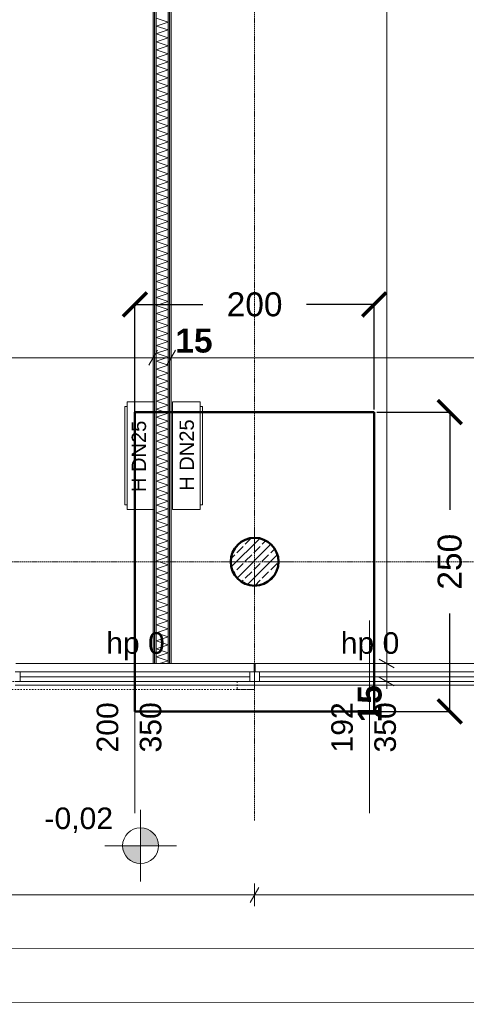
# Model space of a CAD drawing. Extents: x -7314 to 11761, y 144 to 9383.
# Tile 147 of 193: x 6433 to 6806, y 5717 to 6540. Entities that reach past the tile are written whole.
import ezdxf
from ezdxf.xclip import XClip

# ---------------------------------------------------------------- set-up
doc = ezdxf.new("R2010")
doc.units = 0
doc.header["$MEASUREMENT"] = 0
doc.header["$XCLIPFRAME"] = 0
for name, pattern in [('Krawędzie ukryte', [68, 48, -20]), ('Przerywana', [96, 48, -48]), ('Przerywana gęsta', [36, 24, -12]), ('Wipeout_Contour', [20000, 0, -20000])]:
    doc.linetypes.add(name, pattern=pattern)
for name, color, linetype in [('FORMA - Arch 01 - 220-A Ściany', 7, 'Continuous'), ('FORMA - Arch 01 - 299-A Wymiary Opisy wewnetrzne', 7, 'Continuous'), ('FORMA - Arch 01 - 410-K Osie', 7, 'Continuous'), ('FORMA - Arch 01 - 440-K Słupy', 7, 'Continuous'), ('FORMA - Arch 04 - Wymiary i opisy ppoż', 7, 'Continuous'), ('FORMA - Arch 04 - Wymiary ogólne', 7, 'Continuous')]:
    doc.layers.add(name, color=color, linetype=linetype)
doc.styles.add('STYL_AUTOMATYCZNY_2', font='arial.ttf')
doc.styles.add('STYL_AUTOMATYCZNY_8', font='arial.ttf')
doc.styles.add('STYL_AUTOMATYCZNY_9', font='arial.ttf')
doc.dimstyles.get("Standard").update_dxf_attribs({"dimtxt": 0.18, "dimasz": 0.18, "dimexe": 0.18, "dimexo": 0.0625, "dimgap": 0.09, "dimtad": 0, "dimtih": 1, "dimtoh": 1, "dimdec": 4, "dimzin": 0, "dimdsep": 46, "dimtxsty": 'Standard', "dimcen": 0.09, "dimadec": 0, "dimazin": 0, "dimtfac": 1, "dimtdec": 4, "dimtofl": 0, "dimtmove": 0, "dimatfit": 3, "dimfxl": 1, "dimtolj": 1, "dimtzin": 0, "dimarcsym": 0})
pattern_1 = [(0, (4185.3, -5972.398), (0, 17.320508), [0, -10]), (0, (4190.3, -5963.738), (0, 17.320508), [0, -10])]
pattern_2 = [(0, (4185.3, -5972.398), (0, 7.5), [0, -7.5])]

# ---------------------------------------------------------------- blocks, each defined once
blk = doc.blocks.new('*X223')
at = {"layer": 'FORMA - Arch 01 - 220-A Ściany', "color": 7, "linetype": 'Continuous', "lineweight": 5, "ltscale": 0.025}
for p, q in [((6556.73, 6537.6), (6546.73, 6540.94)), ((6546.73, 6534.27), (6556.73, 6537.6)), ((6556.73, 6530.94), (6546.73, 6534.27)), ((6546.73, 6527.6), (6556.73, 6530.94)), ((6556.73, 6524.27), (6546.73, 6527.6)), ((6546.73, 6520.94), (6556.73, 6524.27)), ((6556.73, 6517.6), (6546.73, 6520.94)), ((6546.73, 6514.27), (6556.73, 6517.6)), ((6556.73, 6510.94), (6546.73, 6514.27)), ((6546.73, 6507.6), (6556.73, 6510.94)), ((6556.73, 6504.27), (6546.73, 6507.6)), ((6546.73, 6500.94), (6556.73, 6504.27)), ((6556.73, 6497.6), (6546.73, 6500.94)), ((6546.73, 6494.27), (6556.73, 6497.6)), ((6556.73, 6490.94), (6546.73, 6494.27)), ((6546.73, 6487.6), (6556.73, 6490.94)), ((6556.73, 6484.27), (6546.73, 6487.6)), ((6546.73, 6480.94), (6556.73, 6484.27)), ((6556.73, 6477.6), (6546.73, 6480.94)), ((6546.73, 6474.27), (6556.73, 6477.6)), ((6556.73, 6470.94), (6546.73, 6474.27)), ((6546.73, 6467.6), (6556.73, 6470.94)), ((6556.73, 6464.27), (6546.73, 6467.6)), ((6546.73, 6460.94), (6556.73, 6464.27)), ((6556.73, 6457.6), (6546.73, 6460.94)), ((6546.73, 6454.27), (6556.73, 6457.6)), ((6556.73, 6450.94), (6546.73, 6454.27)), ((6546.73, 6447.6), (6556.73, 6450.94)), ((6556.73, 6444.27), (6546.73, 6447.6)), ((6546.73, 6440.94), (6556.73, 6444.27)), ((6556.73, 6437.6), (6546.73, 6440.94)), ((6546.73, 6434.27), (6556.73, 6437.6)), ((6556.73, 6430.94), (6546.73, 6434.27)), ((6546.73, 6427.6), (6556.73, 6430.94)), ((6556.73, 6424.27), (6546.73, 6427.6)), ((6546.73, 6420.94), (6556.73, 6424.27)), ((6556.73, 6417.6), (6546.73, 6420.94)), ((6546.73, 6414.27), (6556.73, 6417.6)), ((6556.73, 6410.94), (6546.73, 6414.27)), ((6546.73, 6407.6), (6556.73, 6410.94)), ((6556.73, 6404.27), (6546.73, 6407.6)), ((6546.73, 6400.94), (6556.73, 6404.27)), ((6556.73, 6397.6), (6546.73, 6400.94)), ((6546.73, 6394.27), (6556.73, 6397.6)), ((6556.73, 6390.94), (6546.73, 6394.27)), ((6546.73, 6387.6), (6556.73, 6390.94)), ((6556.73, 6384.27), (6546.73, 6387.6)), ((6546.73, 6380.94), (6556.73, 6384.27)), ((6556.73, 6377.6), (6546.73, 6380.94)), ((6546.73, 6374.27), (6556.73, 6377.6)), ((6556.73, 6370.94), (6546.73, 6374.27)), ((6546.73, 6367.6), (6556.73, 6370.94)), ((6556.73, 6364.27), (6546.73, 6367.6)), ((6546.73, 6360.94), (6556.73, 6364.27)), ((6556.73, 6357.6), (6546.73, 6360.94)), ((6546.73, 6354.27), (6556.73, 6357.6)), ((6556.73, 6350.94), (6546.73, 6354.27)), ((6546.73, 6347.6), (6556.73, 6350.94)), ((6556.73, 6344.27), (6546.73, 6347.6)), ((6546.73, 6340.94), (6556.73, 6344.27)), ((6556.73, 6337.6), (6546.73, 6340.94)), ((6546.73, 6334.27), (6556.73, 6337.6)), ((6556.73, 6330.94), (6546.73, 6334.27)), ((6546.73, 6327.6), (6556.73, 6330.94)), ((6556.73, 6324.27), (6546.73, 6327.6)), ((6546.73, 6320.94), (6556.73, 6324.27)), ((6556.73, 6317.6), (6546.73, 6320.94)), ((6546.73, 6314.27), (6556.73, 6317.6)), ((6556.73, 6310.94), (6546.73, 6314.27)), ((6546.73, 6307.6), (6556.73, 6310.94)), ((6556.73, 6304.27), (6546.73, 6307.6)), ((6546.73, 6300.94), (6556.73, 6304.27)), ((6556.73, 6297.6), (6546.73, 6300.94)), ((6546.73, 6294.27), (6556.73, 6297.6)), ((6556.73, 6290.94), (6546.73, 6294.27)), ((6546.73, 6287.6), (6556.73, 6290.94)), ((6556.73, 6284.27), (6546.73, 6287.6)), ((6546.73, 6280.94), (6556.73, 6284.27)), ((6556.73, 6277.6), (6546.73, 6280.94)), ((6546.73, 6274.27), (6556.73, 6277.6)), ((6556.73, 6270.94), (6546.73, 6274.27)), ((6546.73, 6267.6), (6556.73, 6270.94)), ((6556.73, 6264.27), (6546.73, 6267.6)), ((6546.73, 6260.94), (6556.73, 6264.27)), ((6556.73, 6257.6), (6546.73, 6260.94)), ((6546.73, 6254.27), (6556.73, 6257.6)), ((6556.73, 6250.94), (6546.73, 6254.27)), ((6546.73, 6247.6), (6556.73, 6250.94)), ((6556.73, 6244.27), (6546.73, 6247.6)), ((6546.73, 6240.94), (6556.73, 6244.27)), ((6556.73, 6237.6), (6546.73, 6240.94)), ((6546.73, 6234.27), (6556.73, 6237.6)), ((6556.73, 6230.94), (6546.73, 6234.27)), ((6546.73, 6227.6), (6556.73, 6230.94)), ((6556.73, 6224.27), (6546.73, 6227.6)), ((6546.73, 6220.94), (6556.73, 6224.27)), ((6556.73, 6217.6), (6546.73, 6220.94)), ((6546.73, 6214.27), (6556.73, 6217.6)), ((6556.73, 6210.94), (6546.73, 6214.27)), ((6546.73, 6207.6), (6556.73, 6210.94)), ((6556.73, 6204.27), (6546.73, 6207.6)), ((6546.73, 6200.94), (6556.73, 6204.27)), ((6556.73, 6197.6), (6546.73, 6200.94)), ((6546.73, 6194.27), (6556.73, 6197.6)), ((6556.73, 6190.94), (6546.73, 6194.27)), ((6546.73, 6187.6), (6556.73, 6190.94)), ((6556.73, 6184.27), (6546.73, 6187.6)), ((6546.73, 6180.94), (6556.73, 6184.27)), ((6556.73, 6177.6), (6546.73, 6180.94)), ((6546.73, 6174.27), (6556.73, 6177.6)), ((6556.73, 6170.94), (6546.73, 6174.27)), ((6546.73, 6167.6), (6556.73, 6170.94)), ((6556.73, 6164.27), (6546.73, 6167.6)), ((6546.73, 6160.94), (6556.73, 6164.27)), ((6556.73, 6157.6), (6546.73, 6160.94)), ((6546.73, 6154.27), (6556.73, 6157.6)), ((6556.73, 6150.94), (6546.73, 6154.27)), ((6546.73, 6147.6), (6556.73, 6150.94)), ((6556.73, 6144.27), (6546.73, 6147.6)), ((6546.73, 6140.94), (6556.73, 6144.27)), ((6556.73, 6137.6), (6546.73, 6140.94)), ((6546.73, 6134.27), (6556.73, 6137.6)), ((6556.73, 6130.94), (6546.73, 6134.27)), ((6546.73, 6127.6), (6556.73, 6130.94)), ((6556.73, 6124.27), (6546.73, 6127.6)), ((6546.73, 6120.94), (6556.73, 6124.27)), ((6556.73, 6117.6), (6546.73, 6120.94)), ((6546.73, 6114.27), (6556.73, 6117.6)), ((6556.73, 6110.94), (6546.73, 6114.27)), ((6546.73, 6107.6), (6556.73, 6110.94)), ((6556.73, 6104.27), (6546.73, 6107.6)), ((6546.73, 6100.94), (6556.73, 6104.27)), ((6556.73, 6097.6), (6546.73, 6100.94)), ((6546.73, 6094.27), (6556.73, 6097.6)), ((6556.73, 6090.94), (6546.73, 6094.27)), ((6546.73, 6087.6), (6556.73, 6090.94)), ((6556.73, 6084.27), (6546.73, 6087.6)), ((6546.73, 6080.94), (6556.73, 6084.27)), ((6556.73, 6077.6), (6546.73, 6080.94)), ((6546.73, 6074.27), (6556.73, 6077.6)), ((6556.73, 6070.94), (6546.73, 6074.27)), ((6546.73, 6067.6), (6556.73, 6070.94)), ((6556.73, 6064.27), (6546.73, 6067.6)), ((6546.73, 6060.94), (6556.73, 6064.27)), ((6556.73, 6057.6), (6546.73, 6060.94)), ((6546.73, 6054.27), (6556.73, 6057.6)), ((6556.73, 6050.94), (6546.73, 6054.27)), ((6546.73, 6047.6), (6556.73, 6050.94)), ((6556.73, 6044.27), (6546.73, 6047.6)), ((6546.73, 6040.94), (6556.73, 6044.27)), ((6556.73, 6037.6), (6546.73, 6040.94)), ((6546.73, 6034.27), (6556.73, 6037.6)), ((6556.73, 6030.94), (6546.73, 6034.27)), ((6546.73, 6027.6), (6556.73, 6030.94)), ((6556.73, 6024.27), (6546.73, 6027.6)), ((6546.73, 6020.94), (6556.73, 6024.27)), ((6556.73, 6017.6), (6546.73, 6020.94)), ((6546.73, 6014.27), (6556.73, 6017.6)), ((6556.73, 6010.94), (6546.73, 6014.27)), ((6546.73, 6007.6), (6556.73, 6010.94)), ((6556.73, 6004.27), (6546.73, 6007.6)), ((6549.61, 6001.9), (6556.73, 6004.27))]:
    blk.add_line(p, q, dxfattribs=at)
blk = doc.blocks.new('Rysunek_1_1', base_point=(4185.3, -5972.4))
at = {"layer": 'FORMA - Arch 01 - 299-A Wymiary Opisy wewnetrzne', "linetype": 'Continuous', "lineweight": 5}
for points in [[(6533.77, 5849.76), (6548.77, 5849.76), (6547.63, 5855.51), (6544.38, 5860.37), (6539.51, 5863.62), (6533.77, 5864.76)], [(6533.77, 5849.76), (6518.77, 5849.76), (6519.92, 5844.02), (6523.17, 5839.16), (6528.03, 5835.91), (6533.77, 5834.76)]]:
    blk.add_hatch(color=7, dxfattribs=at).paths.add_polyline_path(points)
at = {"layer": 'FORMA - Arch 01 - 440-K Słupy', "linetype": 'Continuous', "lineweight": 5}
h = blk.add_hatch(dxfattribs=at)
h.set_pattern_fill('beton_zbrojony_gęsty_0001', style=0, pattern_type=2)
h.set_pattern_definition([(45, (4185.3, -5972.398), (-7.071068, 7.071068), []), (45, (4181.764, -5968.863), (-7.071068, 7.071068), [7.5, -2.5])])
h.paths.add_polyline_path([(6649.04, 6086.9, 0.414214), (6629.04, 6106.9, 0.414214), (6609.04, 6086.9, 0.414214), (6629.04, 6066.9, 0.414214)])
at = {"color": 7, "linetype": 'Przerywana gęsta', "lineweight": 13, "ltscale": 0.025}
blk.add_line((6429.04, 5986.9), (6629.04, 5986.9), dxfattribs=at)
at = {"color": 7, "linetype": 'Continuous', "lineweight": 13, "ltscale": 0.025}
for p, q in [((6629.04, 5983.9), (6629.04, 5986.9)), ((6429.04, 5983.9), (6629.04, 5983.9))]:
    blk.add_line(p, q, dxfattribs=at)
at = {"color": 7, "linetype": 'Przerywana', "lineweight": 13, "ltscale": 0.025, "flags": 128}
for points in [[(6027.82, 5980.34), (6629.04, 5980.34), (6629.04, 5986.9), (6027.82, 5986.9)], [(6614.38, 5986.9), (6614.38, 5980.34), (6629.04, 5980.34), (6629.04, 5986.9)]]:
    blk.add_lwpolyline(points, close=True, dxfattribs=at)
at = {"layer": 'FORMA - Arch 01 - 299-A Wymiary Opisy wewnetrzne', "color": 7, "linetype": 'Continuous', "lineweight": 5, "ltscale": 0.025}
for p, q in [((6533.77, 5819.76), (6533.77, 5879.77)), ((6503.77, 5849.76), (6563.77, 5849.76))]:
    blk.add_line(p, q, dxfattribs=at)
blk.add_circle((6533.77, 5849.76), 15, dxfattribs=at)
at = {"layer": 'FORMA - Arch 01 - 410-K Osie', "color": 7, "linetype": 'Krawędzie ukryte', "lineweight": 13, "ltscale": 0.025}
blk.add_line((6629.04, 5890.7), (6629.04, 5870.77), dxfattribs=at)
at = {"layer": 'FORMA - Arch 01 - 440-K Słupy', "color": 1, "linetype": 'Continuous', "lineweight": 13, "ltscale": 0.025}
for p, q in [((6629.04, 6094.9), (6629.04, 6114.9)), ((6621.04, 6086.9), (6601.04, 6086.9)), ((6637.04, 6086.9), (6657.04, 6086.9)), ((6629.04, 6078.9), (6629.04, 6058.9))]:
    blk.add_line(p, q, dxfattribs=at)
at = {"layer": 'FORMA - Arch 01 - 440-K Słupy', "color": 7, "linetype": 'Continuous', "lineweight": 25, "ltscale": 0.025, "flags": 128}
blk.add_lwpolyline([(6649.04, 6086.9, -0.414214), (6629.04, 6066.9, -0.414214), (6609.04, 6086.9, -0.414214), (6629.04, 6106.9, -0.414214)], format="xyb", close=True, dxfattribs=at)
at = {"layer": 'FORMA - Arch 01 - 440-K Słupy', "color": 1, "linetype": 'Continuous', "lineweight": 13, "ltscale": 0.025}
blk.add_point((6629.04, 6086.9), dxfattribs=at)
at = {"layer": 'FORMA - Arch 04 - Wymiary i opisy ppoż', "color": 1, "linetype": 'Continuous', "lineweight": 13, "ltscale": 0.025}
for p, q in [((6520.5, 6134.41), (6520.5, 6216.41)), ((6520.5, 6216.41), (6522.5, 6216.41)), ((6522.5, 6130.41), (6522.5, 6220.41)), ((6522.5, 6216.41), (6522.5, 6134.41)), ((6583.5, 6130.41), (6583.5, 6220.41)), ((6585.5, 6216.41), (6583.5, 6216.41)), ((6583.5, 6216.41), (6583.5, 6134.41)), ((6585.5, 6134.41), (6585.5, 6216.41)), ((6522.5, 6134.41), (6520.5, 6134.41)), ((6583.5, 6134.41), (6585.5, 6134.41))]:
    blk.add_line(p, q, dxfattribs=at)
at = {"layer": 'FORMA - Arch 04 - Wymiary ogólne', "color": 154, "linetype": 'Continuous', "lineweight": 13, "ltscale": 0.025}
for p, q in [((6739.43, 6001.9), (6739.43, 8756.9)), ((6748.81, 6001.9), (6730.06, 6001.9)), ((6632.59, 5814.96), (6625.37, 5802.46)), ((6628.97, 5799.33), (6628.98, 5818.08)), ((6029, 5809.04), (6628.98, 5808.71)), ((6628.98, 5808.71), (7228.99, 5808.38)), ((3415.92, 5765.49), (8528.92, 5762.65)), ((3415.89, 5720.49), (9134.09, 5717.32))]:
    blk.add_line(p, q, dxfattribs=at)
at = {"color": 7, "linetype": 'Continuous', "lineweight": 13, "insert": (6701.02, 6004.57), "char_height": 18, "attachment_point": 7, "style": 'STYL_AUTOMATYCZNY_2'}
blk.add_mtext('\\A1;{\\pql;\\pt0;\\fArial|b0|i0|c238|p0;\\W1.000000;hp 0\\fArial|b0|i0|c238|p0;\\W1.000000;\\A1{\\H.66x;\\S^  ;}\\fArial|b0|i0|c238|p0;\\W1.000000;\\fArial|b0|i0|c238|p0;\\W1.000000;}', dxfattribs=at)
at = {"layer": 'FORMA - Arch 01 - 299-A Wymiary Opisy wewnetrzne', "color": 7, "linetype": 'Continuous', "lineweight": 13, "insert": (6453.46, 5860.29), "char_height": 18, "width": 56.2662, "attachment_point": 7, "style": 'STYL_AUTOMATYCZNY_8'}
blk.add_mtext('\\A1;{\\pql;\\fArial|b0|i0|c238|p0;\\W1.000000;-0,02}', dxfattribs=at)
at = {"layer": 'FORMA - Arch 04 - Wymiary i opisy ppoż', "color": 1, "linetype": 'Continuous', "lineweight": 13, "char_height": 12, "rotation": 90, "style": 'STYL_AUTOMATYCZNY_2'}
for s, insert, attachment_point in [('\\A1;{\\pqr;\\fArial|b0|i0|c238|p0;\\W1.000000;H DN25}', (6532.41, 6204.68), 6), ('\\A1;{\\pql;\\fArial|b0|i0|c238|p0;\\W1.000000;H DN25}', (6572.41, 6146.15), 4)]:
    blk.add_mtext(s, dxfattribs=dict(at, insert=insert, attachment_point=attachment_point))
at = {"layer": 'FORMA - Arch 04 - Wymiary ogólne', "color": 154, "linetype": 'Continuous', "lineweight": 13, "insert": (6562.84, 6261.3), "char_height": 20, "width": 30.509, "attachment_point": 7, "style": 'STYL_AUTOMATYCZNY_9'}
blk.add_mtext('\\A1;{\\pql;\\fArial|b1|i0|c238|p0;\\W1.000000;15}', dxfattribs=at)
at = {"layer": 'FORMA - Arch 04 - Wymiary ogólne', "color": 154, "linetype": 'Continuous', "lineweight": 13, "insert": (6735.43, 5952.78), "char_height": 20, "width": 30.509, "attachment_point": 7, "rotation": 90, "style": 'STYL_AUTOMATYCZNY_9'}
blk.add_mtext('\\A1;{\\pql;\\fArial|b1|i0|c238|p0;\\W1.000000;15}', dxfattribs=at)
at = {"color": 254, "linetype": 'Wipeout_Contour', "lineweight": 0, "ltscale": 44701.565986}
blk.add_wipeout([(6628.54, 6001.9), (6628.54, 5994.9), (6629.04, 5994.9), (6629.04, 6001.4), (6629.04, 6001.9)], dxfattribs=at)
at = {"linetype": 'Continuous', "lineweight": 5}
h = blk.add_hatch(dxfattribs=at)
h.set_pattern_fill('Tynk__4__0001', style=0, pattern_type=2)
h.set_pattern_definition(pattern_1)
h.paths.add_polyline_path([(6628.54, 6001.9), (6628.54, 5994.9), (6629.04, 5994.9), (6629.04, 6001.4), (6629.04, 6001.9)])
at = {"color": 254, "linetype": 'Wipeout_Contour', "lineweight": 0, "ltscale": 35156.595294}
blk.add_wipeout([(6429.04, 5986.9), (6433.04, 5986.9), (6433.04, 5994.9), (6429.04, 5994.9)], dxfattribs=at)
at = {"color": 254, "linetype": 'Wipeout_Contour', "lineweight": 0, "ltscale": 44703.790287}
blk.add_wipeout([(6629.04, 6001.9), (6629.04, 6001.4), (6629.04, 5994.9), (6629.54, 5994.9), (6629.54, 6001.9)], dxfattribs=at)
at = {"linetype": 'Continuous', "lineweight": 5}
h = blk.add_hatch(dxfattribs=at)
h.set_pattern_fill('Tynk__4__0001', style=0, pattern_type=2)
h.set_pattern_definition(pattern_1)
h.paths.add_polyline_path([(6629.04, 6001.9), (6629.04, 6001.4), (6629.04, 5994.9), (6629.54, 5994.9), (6629.54, 6001.9)])
at = {"color": 7, "linetype": 'Continuous', "lineweight": 13, "ltscale": 0.025}
for p, q in [((6429.54, 6001.9), (6628.54, 6001.9)), ((6628.54, 5994.9), (6628.54, 6001.9)), ((6629.04, 6001.9), (6628.54, 6001.9)), ((6629.04, 6001.9), (6628.54, 6001.9)), ((6629.04, 5994.9), (6628.54, 5994.9)), ((6629.04, 6001.9), (6629.54, 6001.9)), ((6629.04, 6001.9), (6629.54, 6001.9)), ((6629.04, 5994.9), (6629.54, 5994.9)), ((6629.54, 5994.9), (6629.54, 6001.9)), ((6629.54, 6001.9), (6820.54, 6001.9))]:
    blk.add_line(p, q, dxfattribs=at)
at = {"color": 254, "linetype": 'Wipeout_Contour', "lineweight": 0, "ltscale": 35734.24602}
blk.add_wipeout([(6629.04, 5994.9), (6625.04, 5994.9), (6625.04, 5986.9), (6629.04, 5986.9)], dxfattribs=at)
at = {"color": 254, "linetype": 'Wipeout_Contour', "lineweight": 0, "ltscale": 39637.882068}
blk.add_wipeout([(6559.23, 6001.9), (6559.23, 8741.9), (6557.98, 8741.9), (6557.98, 6001.9)], dxfattribs=at).dxf.layer = 'FORMA - Arch 01 - 220-A Ściany'
at = {"color": 254, "linetype": 'Wipeout_Contour', "lineweight": 0, "ltscale": 36946.193159}
blk.add_wipeout([(6544.23, 7013.51), (6544.23, 6001.9), (6545.48, 6001.9), (6545.48, 7013.51)], dxfattribs=at).dxf.layer = 'FORMA - Arch 01 - 220-A Ściany'
at = {"layer": 'FORMA - Arch 01 - 220-A Ściany', "linetype": 'Continuous', "lineweight": 5}
h = blk.add_hatch(dxfattribs=at)
h.set_pattern_fill('Gips_0001', style=0, pattern_type=2)
h.set_pattern_definition(pattern_2)
h.paths.add_polyline_path([(6559.23, 6001.9), (6559.23, 8741.9), (6557.98, 8741.9), (6557.98, 6001.9)])
h = blk.add_hatch(dxfattribs=at)
h.set_pattern_fill('Gips_0001', style=0, pattern_type=2)
h.set_pattern_definition(pattern_2)
h.paths.add_polyline_path([(6544.23, 7013.51), (6544.23, 6001.9), (6545.48, 6001.9), (6545.48, 7013.51)])
at = {"color": 254, "linetype": 'Wipeout_Contour', "lineweight": 0, "ltscale": 35445.369642}
blk.add_wipeout([(6433.04, 5986.9), (6625.04, 5986.9), (6625.04, 5994.9), (6433.04, 5994.9)], dxfattribs=at)
at = {"color": 7, "linetype": 'Continuous', "lineweight": 15, "ltscale": 0.025}
for p, q in [((6529.04, 5876.9), (6529.04, 6037.81)), ((6433.04, 5994.9), (6429.04, 5994.9)), ((6433.04, 5986.9), (6433.04, 5994.9)), ((6629.04, 5994.9), (6625.04, 5994.9)), ((6625.04, 5994.9), (6625.04, 5986.9)), ((6429.04, 5986.9), (6433.04, 5986.9)), ((6625.04, 5986.9), (6629.04, 5986.9))]:
    blk.add_line(p, q, dxfattribs=at)
at = {"color": 7, "linetype": 'Continuous', "lineweight": 13, "ltscale": 0.025}
for p, q in [((6625.04, 5994.9), (6433.04, 5994.9)), ((6628.54, 5994.9), (6628.54, 6001.9)), ((6629.04, 5987.4), (6629.04, 5994.9)), ((6629.04, 5987.4), (6629.04, 5994.9)), ((6433.04, 5990.9), (6625.04, 5990.9)), ((6433.04, 5986.9), (6625.04, 5986.9)), ((6629.04, 5986.9), (6629.04, 5987.4)), ((6629.04, 5986.9), (6629.04, 5987.4)), ((6629.04, 5986.9), (6629.04, 5983.9)), ((6629.04, 5983.9), (6821.04, 5983.9))]:
    blk.add_line(p, q, dxfattribs=at)
at = {"color": 7, "linetype": 'Przerywana gęsta', "lineweight": 13, "ltscale": 0.025}
blk.add_line((6629.04, 5986.9), (6821.04, 5986.9), dxfattribs=at)
at = {"color": 7, "linetype": 'Continuous', "lineweight": 13, "char_height": 18, "attachment_point": 7, "rotation": 90, "style": 'STYL_AUTOMATYCZNY_2'}
for s, insert in [('\\A1;{\\pql;\\pt0;\\fArial|b0|i0|c238|p0;\\W1.000000;200\\fArial|b0|i0|c238|p0;\\W1.000000;\\A1{\\H.66x;\\S^  ;}\\fArial|b0|i0|c238|p0;\\W1.000000;\\fArial|b0|i0|c238|p0;\\W1.000000;}', (6520.34, 5927.59)), ('\\A1;{\\pql;\\pt0;\\fArial|b0|i0|c238|p0;\\W1.000000;350\\fArial|b0|i0|c238|p0;\\W1.000000;\\A1{\\H.66x;\\S^  ;}\\fArial|b0|i0|c238|p0;\\W1.000000;\\fArial|b0|i0|c238|p0;\\W1.000000;}', (6556.35, 5927.59))]:
    blk.add_mtext(s, dxfattribs=dict(at, insert=insert))
at = {"color": 254, "linetype": 'Wipeout_Contour', "lineweight": 0, "ltscale": 39634.537604}
blk.add_wipeout([(6557.98, 6001.9), (6557.98, 8741.9), (6556.73, 8741.9), (6556.73, 6001.9)], dxfattribs=at).dxf.layer = 'FORMA - Arch 01 - 220-A Ściany'
at = {"color": 254, "linetype": 'Wipeout_Contour', "lineweight": 0, "ltscale": 36951.569146}
blk.add_wipeout([(6545.48, 7014.76), (6545.48, 6001.9), (6546.73, 6001.9), (6546.73, 7014.76)], dxfattribs=at).dxf.layer = 'FORMA - Arch 01 - 220-A Ściany'
at = {"layer": 'FORMA - Arch 01 - 220-A Ściany', "linetype": 'Continuous', "lineweight": 5}
h = blk.add_hatch(dxfattribs=at)
h.set_pattern_fill('Gips_0001', style=0, pattern_type=2)
h.set_pattern_definition(pattern_2)
h.paths.add_polyline_path([(6557.98, 6001.9), (6557.98, 8741.9), (6556.73, 8741.9), (6556.73, 6001.9)])
h = blk.add_hatch(dxfattribs=at)
h.set_pattern_fill('Gips_0001', style=0, pattern_type=2)
h.set_pattern_definition(pattern_2)
h.paths.add_polyline_path([(6545.48, 7014.76), (6545.48, 6001.9), (6546.73, 6001.9), (6546.73, 7014.76)])
at = {"color": 254, "linetype": 'Wipeout_Contour', "lineweight": 0, "ltscale": 35746.116655}
blk.add_wipeout([(6629.04, 5986.9), (6633.04, 5986.9), (6633.04, 5994.9), (6629.04, 5994.9)], dxfattribs=at)
at = {"color": 254, "linetype": 'Wipeout_Contour', "lineweight": 0, "ltscale": 36026.817551}
blk.add_wipeout([(6633.04, 5986.9), (6817.04, 5986.9), (6817.04, 5994.9), (6633.04, 5994.9)], dxfattribs=at)
at = {"color": 254, "linetype": 'Wipeout_Contour', "lineweight": 0, "ltscale": 36969.369379}
blk.add_wipeout([(6546.73, 7016.01), (6546.73, 6001.9), (6556.73, 6001.9), (6556.73, 7016.01)], dxfattribs=at).dxf.layer = 'FORMA - Arch 01 - 220-A Ściany'
at = {"color": 7, "linetype": 'Continuous', "lineweight": 15, "ltscale": 0.025}
for p, q in [((6725.04, 5876.9), (6725.04, 6037.81)), ((6633.04, 5994.9), (6629.04, 5994.9)), ((6633.04, 5986.9), (6633.04, 5994.9)), ((6629.04, 5986.9), (6633.04, 5986.9))]:
    blk.add_line(p, q, dxfattribs=at)
at = {"color": 7, "linetype": 'Continuous', "lineweight": 13, "ltscale": 0.025}
for p, q in [((6629.04, 5987.4), (6629.04, 5994.9)), ((6629.04, 5987.4), (6629.04, 5994.9)), ((6629.54, 5994.9), (6629.54, 6001.9)), ((6817.04, 5994.9), (6633.04, 5994.9)), ((6629.04, 5986.9), (6629.04, 5987.4)), ((6629.04, 5986.9), (6629.04, 5987.4)), ((6633.04, 5990.9), (6817.04, 5990.9)), ((6633.04, 5986.9), (6817.04, 5986.9))]:
    blk.add_line(p, q, dxfattribs=at)
at = {"layer": 'FORMA - Arch 01 - 220-A Ściany', "color": 7, "linetype": 'Continuous', "lineweight": 13, "ltscale": 0.025}
for p, q in [((6557.98, 6001.9), (6557.98, 8741.9)), ((6545.48, 7014.76), (6545.48, 6001.9)), ((6546.73, 7016.01), (6546.73, 6001.9)), ((6556.73, 6001.9), (6556.73, 7016.01))]:
    blk.add_line(p, q, dxfattribs=at)
at = {"layer": 'FORMA - Arch 01 - 220-A Ściany', "color": 7, "linetype": 'Continuous', "lineweight": 15, "ltscale": 0.025, "flags": 128}
for points in [[(6559.23, 6001.9), (6559.23, 8741.9)], [(6544.23, 7013.51), (6544.23, 6001.9)], [(6544.23, 6001.9), (6559.23, 6001.9)]]:
    blk.add_lwpolyline(points, dxfattribs=at)
at = {"layer": 'FORMA - Arch 01 - 410-K Osie', "color": 7, "linetype": 'Krawędzie ukryte', "lineweight": 13, "ltscale": 0.025}
for p, q in [((6629.04, 5890.7), (6629.04, 8978.35)), ((9436.16, 6086.9), (587.6, 6086.9))]:
    blk.add_line(p, q, dxfattribs=at)
at = {"layer": 'FORMA - Arch 04 - Wymiary i opisy ppoż', "color": 1, "linetype": 'Continuous', "lineweight": 13, "ltscale": 0.025}
for p, q in [((6522.5, 6220.41), (6545.5, 6220.41)), ((6545.5, 6220.41), (6545.5, 6130.41)), ((6583.5, 6220.41), (6560.5, 6220.41)), ((6560.5, 6220.41), (6560.5, 6130.41)), ((6545.5, 6130.41), (6522.5, 6130.41)), ((6560.5, 6130.41), (6583.5, 6130.41))]:
    blk.add_line(p, q, dxfattribs=at)
at = {"layer": 'FORMA - Arch 04 - Wymiary ogólne', "color": 154, "linetype": 'Continuous', "lineweight": 13, "ltscale": 0.025}
for p, q in [((6544.23, 6266.68), (6544.23, 6247.93)), ((6559.23, 6266.68), (6559.23, 6247.93)), ((6544.23, 6257.3), (5954.27, 6257.3)), ((6540.62, 6251.05), (6547.83, 6263.55)), ((6559.23, 6257.3), (6544.23, 6257.3)), ((6555.62, 6251.05), (6562.83, 6263.55)), ((7821.54, 6257.3), (6559.23, 6257.3)), ((6733.18, 6005.51), (6745.68, 5998.29)), ((6739.43, 5986.9), (6739.43, 6001.9)), ((6748.81, 5986.9), (6730.06, 5986.9)), ((6733.18, 5990.51), (6745.68, 5983.29)), ((6739.43, 5980.78), (6739.43, 5986.9))]:
    blk.add_line(p, q, dxfattribs=at)
at = {"color": 7, "linetype": 'Continuous', "lineweight": 13, "ltscale": 0.025}
blk.add_blockref('*X223', (0, 0), dxfattribs=at)
at = {"color": 7, "linetype": 'Continuous', "lineweight": 13, "insert": (6505.02, 6004.57), "char_height": 18, "attachment_point": 7, "style": 'STYL_AUTOMATYCZNY_2'}
blk.add_mtext('\\A1;{\\pql;\\pt0;\\fArial|b0|i0|c238|p0;\\W1.000000;hp 0\\fArial|b0|i0|c238|p0;\\W1.000000;\\A1{\\H.66x;\\S^  ;}\\fArial|b0|i0|c238|p0;\\W1.000000;\\fArial|b0|i0|c238|p0;\\W1.000000;}', dxfattribs=at)
at = {"color": 7, "linetype": 'Continuous', "lineweight": 13, "char_height": 18, "attachment_point": 7, "rotation": 90, "style": 'STYL_AUTOMATYCZNY_2'}
for s, insert in [('\\A1;{\\pql;\\pt0;\\fArial|b0|i0|c238|p0;\\W1.000000;192\\fArial|b0|i0|c238|p0;\\W1.000000;\\A1{\\H.66x;\\S^  ;}\\fArial|b0|i0|c238|p0;\\W1.000000;\\fArial|b0|i0|c238|p0;\\W1.000000;}', (6716.34, 5927.59)), ('\\A1;{\\pql;\\pt0;\\fArial|b0|i0|c238|p0;\\W1.000000;350\\fArial|b0|i0|c238|p0;\\W1.000000;\\A1{\\H.66x;\\S^  ;}\\fArial|b0|i0|c238|p0;\\W1.000000;\\fArial|b0|i0|c238|p0;\\W1.000000;}', (6752.35, 5927.59))]:
    blk.add_mtext(s, dxfattribs=dict(at, insert=insert))
blk = doc.blocks.new('_ArchTick')
at = {"color": 0, "linetype": 'ByBlock', "transparency": 16777216, "const_width": 0.15}
blk.add_lwpolyline([(-0.5, -0.5), (0.5, 0.5)], dxfattribs=at)
blk = doc.blocks.new('*D453')
at = {"color": 0, "lineweight": -2}
for p, q in [((6731.04, 6211.9), (6792.3, 6211.9)), ((6792.12, 6211.9), (6792.12, 6130.13)), ((6792.12, 5961.9), (6792.12, 6043.67)), ((6731.04, 5961.9), (6792.3, 5961.9))]:
    blk.add_line(p, q, dxfattribs=at)
at = {"layer": 'Defpoints', "color": 0}
for p in [(6729.04, 6211.9), (6729.04, 5961.9), (6792.12, 5961.9)]:
    blk.add_point(p, dxfattribs=at)
at = {"color": 0, "linetype": 'ByBlock', "lineweight": -2, "xscale": 20, "yscale": 20, "zscale": 20}
for p, rotation in [((6792.12, 6211.9), 90), ((6792.12, 5961.9), 270)]:
    blk.add_blockref('_ArchTick', p, dxfattribs=dict(at, rotation=rotation))
at = {"color": 1, "lineweight": 20, "insert": (6792.12, 6086.9), "char_height": 20, "attachment_point": 5, "rotation": 90, "style": 'STYL_AUTOMATYCZNY_2'}
blk.add_mtext('\\A1;250', dxfattribs=at)
blk = doc.blocks.new('*D454')
at = {"color": 0, "lineweight": -2}
for p, q in [((6529.04, 6206.68), (6529.04, 6301.89)), ((6529.04, 6301.71), (6585.81, 6301.71)), ((6729.04, 6301.71), (6672.27, 6301.71)), ((6729.04, 6213.9), (6729.04, 6301.89))]:
    blk.add_line(p, q, dxfattribs=at)
at = {"layer": 'Defpoints', "color": 0}
for p in [(6729.04, 6301.71), (6729.04, 6211.9), (6529.04, 6204.68)]:
    blk.add_point(p, dxfattribs=at)
at = {"color": 0, "linetype": 'ByBlock', "lineweight": -2, "xscale": 20, "yscale": 20, "zscale": 20, "rotation": 180}
blk.add_blockref('_ArchTick', (6529.04, 6301.71), dxfattribs=at)
at = {"color": 0, "linetype": 'ByBlock', "lineweight": -2, "xscale": 20, "yscale": 20, "zscale": 20}
blk.add_blockref('_ArchTick', (6729.04, 6301.71), dxfattribs=at)
at = {"color": 1, "lineweight": 20, "insert": (6629.04, 6301.71), "char_height": 20, "attachment_point": 5, "style": 'STYL_AUTOMATYCZNY_2'}
blk.add_mtext('\\A1;200', dxfattribs=at)

msp = doc.modelspace()

# ---------------------------------------------------------------- block references
at = {"lineweight": 20}
ref = msp.add_blockref('Rysunek_1_1', (4185.29965, -5972.39804), dxfattribs=at)
XClip(ref).set_block_clipping_path([(254.0251470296, 246.5573808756), (9689.7973583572, 9358.9497337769)])

# ---------------------------------------------------------------- next in the draw order: linework, layer by layer
at = {"lineweight": 50}
msp.add_lwpolyline([(6729.04063, 6211.89696), (6729.04063, 5961.89696), (6529.04063, 5961.89696), (6529.04063, 6211.89696), (6729.04063, 6211.89696)], dxfattribs=at)
msp.add_circle((6629.04063, 6086.89683), 20, dxfattribs=at)

# ---------------------------------------------------------------- next in the draw order: dimensions: what is measured, and where the dimension line sits
at = {"lineweight": 20}
dim = msp.add_linear_dim(base=(6729.04063, 6301.70852), p1=(6529.04063, 6204.67814), p2=(6729.04063, 6211.89696), dimstyle='Standard', override={"dimtxt": 20, "dimasz": 20, "dimexo": 2, "dimgap": 21, "dimdec": 0, "dimtxsty": 'STYL_AUTOMATYCZNY_2', "dimblk1": 'ArchTick', "dimblk2": 'ArchTick', "dimsah": 1, "dimclrt": 1}, dxfattribs=at)
dim.commit()
dim.dimension.update_dxf_attribs({"geometry": '*D454', "text_midpoint": (6629.04063, 6301.70852), "text_rotation": 360})
dim = msp.add_linear_dim(base=(6792.1233, 5961.89696), p1=(6729.04063, 6211.89696), p2=(6729.04063, 5961.89696), angle=90, dimstyle='Standard', override={"dimtxt": 20, "dimasz": 20, "dimexo": 2, "dimgap": 21, "dimdec": 0, "dimtxsty": 'STYL_AUTOMATYCZNY_2', "dimblk1": 'ArchTick', "dimblk2": 'ArchTick', "dimsah": 1, "dimclrt": 1}, dxfattribs=at)
dim.commit()
dim.dimension.update_dxf_attribs({"geometry": '*D453', "text_midpoint": (6792.1233, 6086.89696), "text_rotation": 90})

doc.saveas('drawing.dxf')
